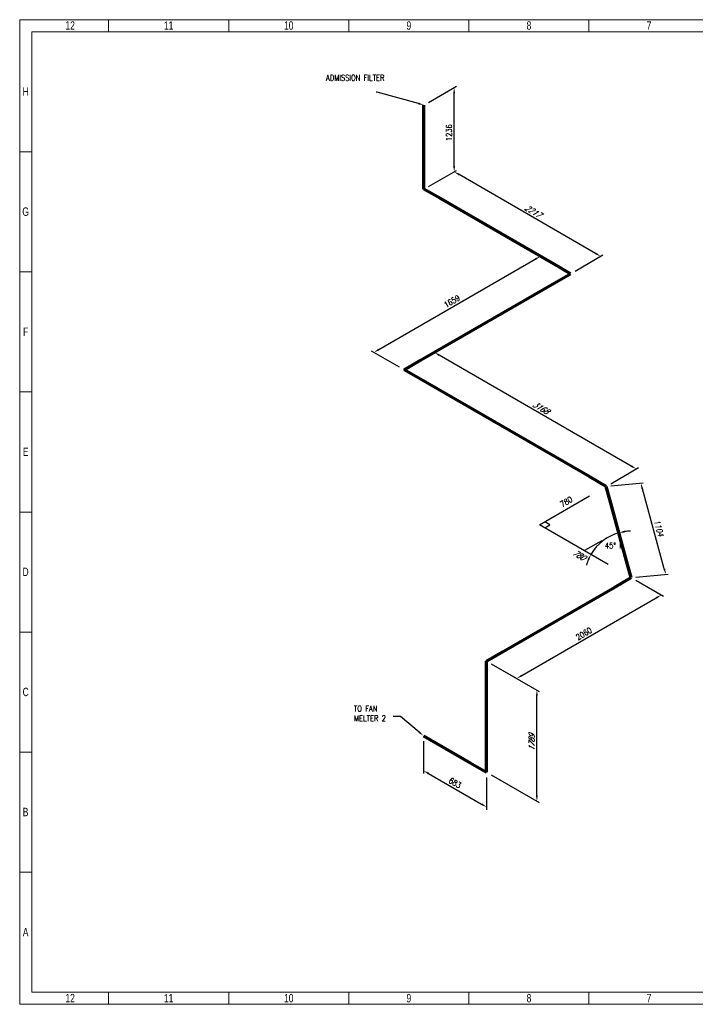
# Model space of a CAD drawing. Header units: millimetres. Extents: x 0 to 594, y 0 to 424.
# Tile 1 of 15: x 0 to 291, y 0 to 424. Entities that reach past the tile are written whole.
import ezdxf
from ezdxf import colors
from ezdxf.entities.mleader import LeaderData, LeaderLine
from ezdxf.math import Vec2, Vec3

# ---------------------------------------------------------------- set-up
doc = ezdxf.new("R2010")
doc.units = ezdxf.units.MM
doc.header["$LTSCALE"] = 0.25
for name, color, linetype in [('Annotation', 7, 'Continuous'), ('Dimension', 1, 'Continuous'), ('Skew Box', 7, 'Continuous')]:
    doc.layers.add(name, color=color, linetype=linetype)
doc.layers.add('Pipe', color=3, linetype='Continuous', lineweight=70)
doc.styles.add('AdskIsoAnnotation', font='romans.shx', dxfattribs={"width": 0.8, "height": 1})
doc.styles.add('AdskIsoMetric', font='romans.shx', dxfattribs={"width": 0.8, "height": 2.5})
doc.styles.add('AdskIsoMetric-30', font='romans.shx', dxfattribs={"width": 0.8, "height": 2.5})
doc.styles.add('AdskIsoMetric10', font='romans.shx', dxfattribs={"width": 0.8, "oblique": 10.115768, "height": 2.5})
doc.styles.add('AdskIsoMetric30', font='romans.shx', dxfattribs={"width": 0.8, "oblique": 30, "height": 2.5})
doc.styles.add('SLDTEXTSTYLE3', font='TXT', dxfattribs={"width": 0.75})
doc.styles.get("Standard").update_dxf_attribs({"font": 'arial.ttf'})
doc.dimstyles.new('AdskIsoMetric', dxfattribs={"dimtxt": 2.5, "dimasz": 2.5, "dimexe": 1, "dimexo": 2, "dimgap": 0.8, "dimtad": 1, "dimdec": 0, "dimrnd": 1, "dimzin": 0, "dimdsep": 46, "dimtxsty": 'AdskIsoMetric', "dimcen": 0, "dimclrt": 7, "dimadec": 0, "dimazin": 0, "dimtfac": 1, "dimtdec": 0, "dimtmove": 1, "dimatfit": 3, "dimfxl": 1, "dimtfill": 1, "dimfrac": 2, "dimtolj": 1, "dimtzin": 0, "dimarcsym": 0})

# ---------------------------------------------------------------- blocks, each defined once
blk = doc.blocks.new('*D20')
at = {"layer": 'Defpoints', "color": 0, "transparency": 16777216}
for p in [(249.26, 198), (246.11, 193.89), (263.43, 183.89)]:
    blk.add_point(p, dxfattribs=at)
at = {"layer": 'Dimension', "color": 0, "lineweight": -2, "transparency": 16777216}
for start, end in [(91.0073, 98.1739), (105.3406, 150), (157.1666, 164.3333)]:
    blk.add_arc((263.43, 183.89), 20, start, end, dxfattribs=at)
at = {"layer": 'Dimension', "color": 0, "transparency": 16777216}
for points in [[(260.68, 203.28), (260.51, 204.09), (258.14, 203.18)], [(244.63, 191.83), (245.38, 191.46), (246.11, 193.89)]]:
    blk.add_solid(points, dxfattribs=at)
at = {"layer": 'Dimension', "color": 7, "transparency": 16777216, "insert": (256.19, 197.67), "char_height": 2.5, "attachment_point": 5, "style": 'AdskIsoMetric', "bg_fill": 3, "box_fill_scale": 1.1, "bg_fill_color": 256, "bg_fill_true_color": 13158600, "bg_fill_transparency": 0}
blk.add_mtext('\\A1;45° H', dxfattribs=at)
at = {"layer": 'Defpoints', "color": 0, "transparency": 16777216}
blk.add_point((258.14, 203.18), dxfattribs=at)
blk = doc.blocks.new('*D21')
at = {"layer": 'Defpoints', "color": 0, "transparency": 16777216}
for p in [(187.17, 395), (174.18, 387.5), (174.18, 351.27)]:
    blk.add_point(p, dxfattribs=at)
at = {"layer": 'Dimension', "color": 0, "lineweight": -2, "transparency": 16777216}
for p, q in [((176.18, 388.66), (188.17, 395.58)), ((187.17, 361.27), (187.17, 392.5)), ((176.18, 352.42), (188.17, 359.34))]:
    blk.add_line(p, q, dxfattribs=at)
at = {"layer": 'Dimension', "color": 0, "transparency": 16777216}
for points in [[(186.75, 392.5), (187.58, 392.5), (187.17, 395)], [(186.75, 361.27), (187.58, 361.27), (187.17, 358.77)]]:
    blk.add_solid(points, dxfattribs=at)
at = {"layer": 'Dimension', "color": 7, "transparency": 16777216, "insert": (184.93, 375.59), "char_height": 2.5, "attachment_point": 5, "rotation": 90, "style": 'AdskIsoMetric-30', "bg_fill": 3, "box_fill_scale": 1.1, "bg_fill_color": 256, "bg_fill_true_color": 13158600, "bg_fill_transparency": 0}
blk.add_mtext('\\A1;1236', dxfattribs=at)
blk = doc.blocks.new('*D22')
at = {"layer": 'Defpoints', "color": 0, "transparency": 16777216}
for p in [(187.17, 358.77), (174.18, 351.27), (237.3, 314.82)]:
    blk.add_point(p, dxfattribs=at)
at = {"layer": 'Dimension', "color": 0, "lineweight": -2, "transparency": 16777216}
for p, q in [((176.18, 352.42), (188.17, 359.34)), ((248.12, 323.57), (189.33, 357.52)), ((239.3, 315.98), (251.29, 322.9))]:
    blk.add_line(p, q, dxfattribs=at)
at = {"layer": 'Dimension', "color": 0, "transparency": 16777216}
for points in [[(189.54, 357.88), (189.12, 357.16), (187.17, 358.77)], [(248.33, 323.93), (247.92, 323.21), (250.29, 322.32)]]:
    blk.add_solid(points, dxfattribs=at)
at = {"layer": 'Dimension', "color": 7, "transparency": 16777216, "insert": (220.97, 341.84), "char_height": 2.5, "attachment_point": 5, "rotation": 330, "style": 'AdskIsoMetric30', "bg_fill": 3, "box_fill_scale": 1.1, "bg_fill_color": 256, "bg_fill_true_color": 13158600, "bg_fill_transparency": 0}
blk.add_mtext('\\A1;2217', dxfattribs=at)
blk = doc.blocks.new('*D23')
at = {"layer": 'Defpoints', "color": 0, "transparency": 16777216}
for p in [(224.31, 322.32), (237.3, 314.82), (165.62, 273.44)]:
    blk.add_point(p, dxfattribs=at)
at = {"layer": 'Dimension', "color": 0, "lineweight": -2, "transparency": 16777216}
for p, q in [((154.79, 282.19), (222.14, 321.07)), ((163.62, 274.59), (151.63, 281.52))]:
    blk.add_line(p, q, dxfattribs=at)
at = {"layer": 'Dimension', "color": 0, "transparency": 16777216}
for points in [[(221.94, 321.43), (222.35, 320.71), (224.31, 322.32)], [(154.58, 282.55), (155, 281.83), (152.63, 280.94)]]:
    blk.add_solid(points, dxfattribs=at)
at = {"layer": 'Dimension', "color": 7, "transparency": 16777216, "insert": (186.23, 302.92), "char_height": 2.5, "attachment_point": 5, "rotation": 30, "style": 'AdskIsoMetric-30', "bg_fill": 3, "box_fill_scale": 1.1, "bg_fill_color": 256, "bg_fill_true_color": 13158600, "bg_fill_transparency": 0}
blk.add_mtext('\\A1;1659', dxfattribs=at)
blk = doc.blocks.new('*D24')
at = {"layer": 'Defpoints', "color": 0, "transparency": 16777216}
for p in [(178.61, 280.94), (165.62, 273.44), (252.65, 223.19)]:
    blk.add_point(p, dxfattribs=at)
at = {"layer": 'Dimension', "color": 0, "lineweight": -2, "transparency": 16777216}
for p, q in [((263.48, 231.94), (180.77, 279.69)), ((254.65, 224.34), (266.64, 231.27))]:
    blk.add_line(p, q, dxfattribs=at)
at = {"layer": 'Dimension', "color": 0, "transparency": 16777216}
for points in [[(180.98, 280.05), (180.57, 279.33), (178.61, 280.94)], [(263.69, 232.3), (263.27, 231.58), (265.64, 230.69)]]:
    blk.add_solid(points, dxfattribs=at)
at = {"layer": 'Dimension', "color": 7, "transparency": 16777216, "insert": (224.37, 257.11), "char_height": 2.5, "attachment_point": 5, "rotation": 330, "style": 'AdskIsoMetric30', "bg_fill": 3, "box_fill_scale": 1.1, "bg_fill_color": 256, "bg_fill_true_color": 13158600, "bg_fill_transparency": 0}
blk.add_mtext('\\A1;3168', dxfattribs=at)
blk = doc.blocks.new('*D25')
at = {"layer": 'Defpoints', "color": 0, "transparency": 16777216}
for p in [(252.65, 223.19), (267.59, 224.55), (263.43, 183.89)]:
    blk.add_point(p, dxfattribs=at)
at = {"layer": 'Dimension', "color": 0, "lineweight": -2, "transparency": 16777216}
for p, q in [((254.68, 223.37), (268.6, 224.65)), ((277.71, 187.66), (268.25, 222.14)), ((265.46, 184.07), (279.38, 185.35))]:
    blk.add_line(p, q, dxfattribs=at)
at = {"layer": 'Dimension', "color": 0, "transparency": 16777216}
for points in [[(268.65, 222.25), (267.85, 222.03), (267.59, 224.55)], [(278.11, 187.77), (277.31, 187.55), (278.37, 185.25)]]:
    blk.add_solid(points, dxfattribs=at)
at = {"layer": 'Dimension', "color": 7, "transparency": 16777216, "insert": (275.38, 205.12), "char_height": 2.5, "attachment_point": 5, "rotation": 285.3406, "style": 'AdskIsoMetric10', "bg_fill": 3, "box_fill_scale": 1.1, "bg_fill_color": 256, "bg_fill_true_color": 13158600, "bg_fill_transparency": 0}
blk.add_mtext('\\A1;1104', dxfattribs=at)
blk = doc.blocks.new('*D26')
at = {"layer": 'Defpoints', "color": 0, "transparency": 16777216}
for p in [(263.43, 183.89), (276.43, 176.39), (201.16, 147.93)]:
    blk.add_point(p, dxfattribs=at)
at = {"layer": 'Dimension', "color": 0, "lineweight": -2, "transparency": 16777216}
for p, q in [((265.43, 182.73), (277.43, 175.81)), ((216.31, 141.68), (274.26, 175.14)), ((203.16, 146.78), (215.15, 139.85))]:
    blk.add_line(p, q, dxfattribs=at)
at = {"layer": 'Dimension', "color": 0, "transparency": 16777216}
for points in [[(274.05, 175.5), (274.47, 174.78), (276.43, 176.39)], [(216.1, 142.04), (216.52, 141.32), (214.15, 140.43)]]:
    blk.add_solid(points, dxfattribs=at)
at = {"layer": 'Dimension', "color": 7, "transparency": 16777216, "insert": (243.05, 159.7), "char_height": 2.5, "attachment_point": 5, "rotation": 30, "style": 'AdskIsoMetric-30', "bg_fill": 3, "box_fill_scale": 1.1, "bg_fill_color": 256, "bg_fill_true_color": 13158600, "bg_fill_transparency": 0}
blk.add_mtext('\\A1;2060', dxfattribs=at)
blk = doc.blocks.new('*D29')
at = {"layer": 'Defpoints', "color": 0, "transparency": 16777216}
for p in [(201.16, 147.93), (222.81, 135.43), (201.16, 100)]:
    blk.add_point(p, dxfattribs=at)
at = {"layer": 'Dimension', "color": 0, "lineweight": -2, "transparency": 16777216}
for p, q in [((203.16, 146.78), (223.81, 134.85)), ((222.81, 90), (222.81, 132.93)), ((203.16, 98.84), (223.81, 86.92))]:
    blk.add_line(p, q, dxfattribs=at)
at = {"layer": 'Dimension', "color": 0, "transparency": 16777216}
for points in [[(222.39, 132.93), (223.22, 132.93), (222.81, 135.43)], [(222.39, 90), (223.22, 90), (222.81, 87.5)]]:
    blk.add_solid(points, dxfattribs=at)
at = {"layer": 'Dimension', "color": 7, "transparency": 16777216, "insert": (220.57, 112.76), "char_height": 2.5, "attachment_point": 5, "rotation": 90, "style": 'AdskIsoMetric30', "bg_fill": 3, "box_fill_scale": 1.1, "bg_fill_color": 256, "bg_fill_true_color": 13158600, "bg_fill_transparency": 0}
blk.add_mtext('\\A1;1789', dxfattribs=at)
blk = doc.blocks.new('*D30')
at = {"layer": 'Defpoints', "color": 0, "transparency": 16777216}
for p in [(173.98, 115.69), (201.16, 100), (201.16, 85)]:
    blk.add_point(p, dxfattribs=at)
at = {"layer": 'Dimension', "color": 0, "lineweight": -2, "transparency": 16777216}
for p, q in [((173.98, 113.38), (173.98, 99.53)), ((176.15, 99.44), (198.99, 86.25)), ((201.16, 97.69), (201.16, 83.84))]:
    blk.add_line(p, q, dxfattribs=at)
at = {"layer": 'Dimension', "color": 0, "transparency": 16777216}
for points in [[(176.36, 99.8), (175.94, 99.08), (173.98, 100.69)], [(199.2, 86.61), (198.78, 85.89), (201.16, 85)]]:
    blk.add_solid(points, dxfattribs=at)
at = {"layer": 'Dimension', "color": 7, "transparency": 16777216, "insert": (187.57, 95.43), "char_height": 2.5, "attachment_point": 5, "rotation": 330, "style": 'AdskIsoMetric-30', "bg_fill": 3, "box_fill_scale": 1.1, "bg_fill_color": 256, "bg_fill_true_color": 13158600, "bg_fill_transparency": 0}
blk.add_mtext('\\A1;683', dxfattribs=at)
blk = doc.blocks.new('*D31')
at = {"layer": 'Defpoints', "color": 0, "transparency": 16777216}
for p in [(224.01, 206.65), (224.01, 206.65), (263.43, 183.89)]:
    blk.add_point(p, dxfattribs=at)
at = {"layer": 'Dimension', "color": 7, "transparency": 16777216, "insert": (240.88, 193.63), "char_height": 2.5, "attachment_point": 5, "rotation": 330, "style": 'AdskIsoMetric30', "bg_fill": 3, "box_fill_scale": 1.1, "bg_fill_color": 256, "bg_fill_true_color": 13158600, "bg_fill_transparency": 0}
blk.add_mtext('\\A1;780', dxfattribs=at)
blk = doc.blocks.new('*D32')
at = {"layer": 'Defpoints', "color": 0, "transparency": 16777216}
for p in [(252.65, 223.19), (252.65, 223.19), (224.01, 206.65)]:
    blk.add_point(p, dxfattribs=at)
at = {"layer": 'Dimension', "color": 7, "transparency": 16777216, "insert": (235.49, 216.56), "char_height": 2.5, "attachment_point": 5, "rotation": 30, "style": 'AdskIsoMetric-30', "bg_fill": 3, "box_fill_scale": 1.1, "bg_fill_color": 256, "bg_fill_true_color": 13158600, "bg_fill_transparency": 0}
blk.add_mtext('\\A1;780', dxfattribs=at)
blk = doc.blocks.new('Elbow-1-Iso2DSkew90')
at = {"color": 0, "linetype": 'ByBlock', "lineweight": -2, "extrusion": (-0.707107, -0.408248, 0.57735)}
for p, q in [((0, 0), (0, 8.16)), ((-7.07, 4.08), (0, 0)), ((0, 0), (0, 0))]:
    blk.add_line(p, q, dxfattribs=at)
blk = doc.blocks.new('Elbow-1-Iso2DSkew0')
at = {"color": 0, "linetype": 'ByBlock', "lineweight": -2, "extrusion": (-0.707107, 0.408248, -0.57735)}
for p, q in [((0, 0), (7.07, 4.08)), ((0, 0), (0, 0)), ((0, -8.16), (0, 0))]:
    blk.add_line(p, q, dxfattribs=at)
blk = doc.blocks.new('Elbow-2-Iso2DSkew90')
at = {"color": 0, "linetype": 'ByBlock', "lineweight": -2, "extrusion": (0, 0.816497, 0.57735)}
for p, q in [((0, 0), (-1.56, 5.7)), ((0, 0), (0, 0)), ((-7.07, -4.08), (0, 0))]:
    blk.add_line(p, q, dxfattribs=at)
blk = doc.blocks.new('Elbow-3-Iso2DSkew90')
at = {"color": 0, "linetype": 'ByBlock', "lineweight": -2, "extrusion": (0, 0.816497, 0.57735)}
for p, q in [((0, 0), (-7.07, 4.08)), ((0, 0), (0, 0)), ((1.56, -5.7), (0, 0))]:
    blk.add_line(p, q, dxfattribs=at)
blk = doc.blocks.new('Elbow-4-Iso2DSkew90')
at = {"color": 0, "linetype": 'ByBlock', "lineweight": -2, "extrusion": (6.17385e-12, -0.816497, -0.57735)}
for p, q in [((0, 0), (7.07, 4.08)), ((0, 0), (0, 0)), ((7.07, -4.08), (0, 0))]:
    blk.add_line(p, q, dxfattribs=at)
blk = doc.blocks.new('Elbow-5-Iso2DSkew90')
at = {"color": 0, "linetype": 'ByBlock', "lineweight": -2, "extrusion": (0, 0.816497, 0.57735)}
for p, q in [((0, 0), (-7.07, 4.08)), ((0, 0), (0, 0)), ((-7.07, -4.08), (0, 0))]:
    blk.add_line(p, q, dxfattribs=at)
blk = doc.blocks.new('Elbow-6-Iso2DSkew90')
at = {"color": 0, "linetype": 'ByBlock', "lineweight": -2, "extrusion": (0.707107, 0.408248, -0.57735)}
for p, q in [((0, 0), (0, 8.16)), ((0, 0), (0, 0)), ((7.07, -4.08), (0, 0))]:
    blk.add_line(p, q, dxfattribs=at)
blk = doc.blocks.new('cajetin')
at = {"color": 7, "linetype": 'Continuous', "lineweight": 18}
for p, q in [((0, 0), (0, 615)), ((0, 615), (861, 615)), ((55.5, 607.5), (55.5, 615)), ((130.5, 607.5), (130.5, 615)), ((205.5, 607.5), (205.5, 615)), ((280.5, 607.5), (280.5, 615)), ((355.5, 607.5), (355.5, 615)), ((7.5, 7.5), (7.5, 607.5)), ((7.5, 607.5), (853.5, 607.5)), ((7.5, 532.5), (0, 532.5)), ((7.5, 457.5), (0, 457.5)), ((7.5, 382.5), (0, 382.5)), ((7.5, 307.5), (0, 307.5)), ((7.5, 307.5), (7.5, 307.5)), ((7.5, 232.5), (0, 232.5)), ((7.5, 157.5), (0, 157.5)), ((7.5, 82.5), (0, 82.5)), ((853.5, 7.5), (7.5, 7.5)), ((55.5, 7.5), (55.5, 0)), ((130.5, 7.5), (130.5, 0)), ((205.5, 7.5), (205.5, 0)), ((280.5, 7.5), (280.5, 0)), ((355.5, 7.5), (355.5, 0)), ((861, 0), (0, 0))]:
    blk.add_line(p, q, dxfattribs=at)
at = {"color": 7, "linetype": 'Continuous', "lineweight": 0, "char_height": 5.25, "attachment_point": 2, "style": 'SLDTEXTSTYLE3'}
for s, insert in [('12', (31.51, 613.99)), ('11', (93.01, 613.99)), ('10', (168.01, 613.99)), ('9', (243.01, 613.99)), ('8', (318.01, 613.99)), ('7', (393.01, 613.99)), ('H', (3.75, 572.74)), ('G', (3.68, 497.74)), ('F', (3.71, 422.74)), ('E', (3.74, 347.74)), ('D', (3.68, 272.74)), ('C', (3.73, 197.74)), ('B', (3.69, 122.74)), ('A', (3.7, 47.74)), ('12', (31.51, 6.49)), ('11', (93.01, 6.49)), ('10', (168.01, 6.49)), ('9', (243.01, 6.49)), ('8', (318.01, 6.49)), ('7', (393.01, 6.49))]:
    blk.add_mtext(s, dxfattribs=dict(at, insert=insert))

msp = doc.modelspace()

# ---------------------------------------------------------------- hatches: boundary and pattern name
at = {"layer": 'Skew Box', "extrusion": (-3.80379e-13, -1.05073e-13, -1)}
h = msp.add_hatch(dxfattribs=at)
h.set_pattern_fill('LINE', color=256, angle=150, style=0)
h.paths.add_polyline_path([(-243.166, 195.59), (-246.186, 193.847), (-251.557, 196.947), (-250.731, 199.958)], flags=0)

# ---------------------------------------------------------------- linework, layer by layer
at = {"layer": 'Skew Box', "elevation": 0}
msp.add_lwpolyline([(253.578, 189.579), (224.009, 206.65), (245.492, 219.054)], dxfattribs=at)
at = {"layer": 'Skew Box', "color": 1}
msp.add_lwpolyline([(226.209, 205.38), (228.408, 206.65), (226.209, 207.92)], dxfattribs=at)

# ---------------------------------------------------------------- dimensions: what is measured, and where the dimension line sits
at = {"layer": 'Dimension'}
dim = msp.add_linear_dim(base=(187.168, 395), p1=(174.177, 351.267), p2=(174.177, 387.5), angle=90, text='1236', dimstyle='AdskIsoMetric', override={"dimtad": 0, "dimlfac": 34.107712, "dimtxsty": 'AdskIsoMetric-30', "dimse1": 0, "dimse2": 0, "dimsd1": 0, "dimsd2": 0, "dimtmove": 1}, dxfattribs=at)
dim.commit()
dim.dimension.update_dxf_attribs({"geometry": '*D21', "text_midpoint": (184.928, 375.591), "dimtype": 160})

# ---------------------------------------------------------------- leaders
at = {"layer": 'Annotation'}
ml = msp.add_multileader_mtext('Standard', dxfattribs=at)
ml.set_content('')
ml.set_leader_properties()
ml.build(insert=Vec2(0, 0))
ml.multileader.update_dxf_attribs({"dogleg_length": 3.062, "arrow_head_size": 2.5})
ctx = ml.context
ctx.base_point, ctx.arrow_head_size = Vec3(160.938, 124), 2.5
notes = []
notes.append((ctx, [(0, (1, 1, 0), (164, 124), (-1, 0), 3.062, [(0, [(173.982, 115.688)], 0, [])])]))
ctx.mtext, ml.multileader.dxf.content_type = None, 0
for ctx, leaders in notes:
    for number, flags, end, landing, length, lines in leaders:
        leader = LeaderData()
        leader.index, (leader.has_last_leader_line, leader.has_dogleg_vector, leader.attachment_direction) = number, flags
        leader.last_leader_point, leader.dogleg_vector, leader.dogleg_length = Vec3(end), Vec3(landing), length
        for number, points, colour, breaks in lines:
            line = LeaderLine()
            line.index, line.vertices, line.color, line.breaks = number, Vec3.list(points), colors.encode_raw_color(colour), breaks
            leader.lines.append(line)
        ctx.leaders.append(leader)

# ---------------------------------------------------------------- next in the draw order: dimensions: what is measured, and where the dimension line sits
at = {"layer": 'Dimension'}
dim = msp.add_linear_dim(base=(187.168, 358.767), p1=(237.299, 314.824), p2=(174.177, 351.267), angle=150, text='2217', dimstyle='AdskIsoMetric', override={"dimtad": 0, "dimlfac": 30.416859, "dimtxsty": 'AdskIsoMetric30', "dimse1": 0, "dimse2": 0, "dimsd1": 0, "dimsd2": 0, "dimtmove": 1}, dxfattribs=at)
dim.commit()
dim.dimension.update_dxf_attribs({"geometry": '*D22', "text_midpoint": (220.969, 341.839), "dimtype": 160})
dim = msp.add_angular_dim_3p(base=(249.265, 198.002), center=(263.435, 183.888), p1=(246.114, 193.888), p2=(258.144, 203.175), text='45° H', dimstyle='AdskIsoMetric', override={"dimexe": 20, "dimexo": 0, "dimtad": 4, "dimtih": 0, "dimse1": 1, "dimse2": 1, "dimsd1": 0, "dimsd2": 0}, dxfattribs=at)
dim.commit()
dim.dimension.update_dxf_attribs({"geometry": '*D20', "text_midpoint": (256.191, 197.675), "dimtype": 165})

# ---------------------------------------------------------------- next in the draw order: leaders
at = {"layer": 'Annotation'}
ml = msp.add_multileader_mtext('Standard', dxfattribs=at)
ml.set_content('')
ml.set_leader_properties()
ml.build(insert=Vec2(0, 0))
ml.multileader.update_dxf_attribs({"dogleg_length": 0.457, "arrow_head_size": 2.5})
ctx = ml.context
ctx.base_point, ctx.arrow_head_size = Vec3(153.543, 393), 2.5
notes = []
notes.append((ctx, [(0, (1, 1, 0), (154, 393), (-1, 0), 0.457, [(0, [(174.177, 387.5)], 0, [])])]))
ctx.mtext, ml.multileader.dxf.content_type = None, 0
for ctx, leaders in notes:
    for number, flags, end, landing, length, lines in leaders:
        leader = LeaderData()
        leader.index, (leader.has_last_leader_line, leader.has_dogleg_vector, leader.attachment_direction) = number, flags
        leader.last_leader_point, leader.dogleg_vector, leader.dogleg_length = Vec3(end), Vec3(landing), length
        for number, points, colour, breaks in lines:
            line = LeaderLine()
            line.index, line.vertices, line.color, line.breaks = number, Vec3.list(points), colors.encode_raw_color(colour), breaks
            leader.lines.append(line)
        ctx.leaders.append(leader)

# ---------------------------------------------------------------- next in the draw order: linework, layer by layer
at = {"layer": 'Pipe'}
msp.add_lwpolyline([(174.177, 359.432), (174.177, 387.5)], dxfattribs=at)

# ---------------------------------------------------------------- next in the draw order: block references
msp.add_blockref('Elbow-6-Iso2DSkew90', (174.177, 351.267), dxfattribs=at)

# ---------------------------------------------------------------- next in the draw order: dimensions: what is measured, and where the dimension line sits
at = {"layer": 'Dimension'}
dim = msp.add_linear_dim(base=(224.309, 322.324), p1=(165.618, 273.438), p2=(237.299, 314.824), angle=30, text='1659', dimstyle='AdskIsoMetric', override={"dimtad": 0, "dimlfac": 20.044579, "dimtxsty": 'AdskIsoMetric-30', "dimse1": 0, "dimse2": 1, "dimsd1": 0, "dimsd2": 0, "dimtmove": 1}, dxfattribs=at)
dim.commit()
dim.dimension.update_dxf_attribs({"geometry": '*D23', "text_midpoint": (186.228, 302.924), "dimtype": 160})

# ---------------------------------------------------------------- next in the draw order: linework, layer by layer
at = {"layer": 'Pipe'}
msp.add_lwpolyline([(230.228, 318.906), (181.248, 347.185)], dxfattribs=at)

# ---------------------------------------------------------------- next in the draw order: block references
msp.add_blockref('Elbow-5-Iso2DSkew90', (237.299, 314.824), dxfattribs=at)

# ---------------------------------------------------------------- next in the draw order: dimensions: what is measured, and where the dimension line sits
at = {"layer": 'Dimension'}
dim = msp.add_linear_dim(base=(178.608, 280.938), p1=(252.653, 223.188), p2=(165.618, 273.438), angle=150, text='3168', dimstyle='AdskIsoMetric', override={"dimtad": 0, "dimlfac": 31.520682, "dimtxsty": 'AdskIsoMetric30', "dimse1": 0, "dimse2": 1, "dimsd1": 0, "dimsd2": 0, "dimtmove": 1}, dxfattribs=at)
dim.commit()
dim.dimension.update_dxf_attribs({"geometry": '*D24', "text_midpoint": (224.366, 257.106), "dimtype": 160})

# ---------------------------------------------------------------- next in the draw order: linework, layer by layer
at = {"layer": 'Pipe'}
for points in [[(172.689, 277.521), (230.228, 310.741)], [(245.582, 227.271), (172.689, 269.356)]]:
    msp.add_lwpolyline(points, dxfattribs=at)

# ---------------------------------------------------------------- next in the draw order: block references
msp.add_blockref('Elbow-4-Iso2DSkew90', (165.618, 273.438), dxfattribs=at)

# ---------------------------------------------------------------- next in the draw order: dimensions: what is measured, and where the dimension line sits
at = {"layer": 'Dimension'}
dim = msp.add_linear_dim(base=(267.591, 224.554), p1=(263.435, 183.888), p2=(252.653, 223.188), angle=105.34056, text='1104', dimstyle='AdskIsoMetric', override={"dimtad": 0, "dimlfac": 27.083719, "dimtxsty": 'AdskIsoMetric10', "dimse1": 0, "dimse2": 0, "dimsd1": 0, "dimsd2": 0, "dimtmove": 1}, dxfattribs=at)
dim.commit()
dim.dimension.update_dxf_attribs({"geometry": '*D25', "text_midpoint": (275.384, 205.124), "dimtype": 160})

# ---------------------------------------------------------------- next in the draw order: dimensions: what is measured, and where the dimension line sits
dim = msp.add_linear_dim(base=(276.425, 176.388), p1=(201.155, 147.931), p2=(263.435, 183.888), angle=30, text='2060', dimstyle='AdskIsoMetric', override={"dimtad": 0, "dimlfac": 28.645833, "dimtxsty": 'AdskIsoMetric-30', "dimse1": 0, "dimse2": 0, "dimsd1": 0, "dimsd2": 0, "dimtmove": 1}, dxfattribs=at)
dim.commit()
dim.dimension.update_dxf_attribs({"geometry": '*D26', "text_midpoint": (243.046, 159.703), "dimtype": 160})

# ---------------------------------------------------------------- next in the draw order: linework, layer by layer
at = {"layer": 'Pipe'}
msp.add_lwpolyline([(208.226, 152.013), (256.364, 179.805)], dxfattribs=at)

# ---------------------------------------------------------------- next in the draw order: dimensions: what is measured, and where the dimension line sits
at = {"layer": 'Dimension'}
for base, p1, p2, angle, text, override, picture, middle in [((224.008, 206.65), (263.435, 183.888), (224.009, 206.65), 150, '780', {"dimtad": 0, "dimlfac": 17.14339, "dimtxsty": 'AdskIsoMetric30', "dimse1": 1, "dimse2": 1, "dimsd1": 1, "dimsd2": 1, "dimtmove": 2}, '*D31', (240.876, 193.626)), ((222.806, 135.431), (201.155, 100), (201.155, 147.931), 90, '1789', {"dimtad": 0, "dimlfac": 37.327168, "dimtxsty": 'AdskIsoMetric30', "dimse1": 0, "dimse2": 0, "dimsd1": 0, "dimsd2": 0, "dimtmove": 1}, '*D29', (220.566, 112.758))]:
    dim = msp.add_linear_dim(base=base, p1=p1, p2=p2, angle=angle, text=text, dimstyle='AdskIsoMetric', override=override, dxfattribs=at)
    dim.commit()
    dim.dimension.update_dxf_attribs({"geometry": picture, "text_midpoint": middle, "dimtype": 160})

# ---------------------------------------------------------------- next in the draw order: block references
at = {"layer": 'Pipe'}
for name, p in [('Elbow-2-Iso2DSkew90', (263.435, 183.888)), ('Elbow-1-Iso2DSkew0', (201.155, 147.931))]:
    msp.add_blockref(name, p, dxfattribs=at)

# ---------------------------------------------------------------- next in the draw order: dimensions: what is measured, and where the dimension line sits
at = {"layer": 'Dimension'}
for base, p1, p2, angle, text, override, picture, middle in [((252.653, 223.189), (224.009, 206.65), (252.653, 223.188), 30, '780', {"dimtad": 0, "dimlfac": 23.595854, "dimtxsty": 'AdskIsoMetric-30', "dimse1": 1, "dimse2": 1, "dimsd1": 1, "dimsd2": 1, "dimtmove": 2}, '*D32', (235.486, 216.562)), ((201.155, 85), (173.982, 115.688), (201.155, 100), 330, '683', {"dimtad": 0, "dimlfac": 21.775975, "dimtxsty": 'AdskIsoMetric-30', "dimse1": 0, "dimse2": 0, "dimsd1": 0, "dimsd2": 0, "dimtmove": 1}, '*D30', (187.569, 95.43))]:
    dim = msp.add_linear_dim(base=base, p1=p1, p2=p2, angle=angle, text=text, dimstyle='AdskIsoMetric', override=override, dxfattribs=at)
    dim.commit()
    dim.dimension.update_dxf_attribs({"geometry": picture, "text_midpoint": middle, "dimtype": 160})

# ---------------------------------------------------------------- next in the draw order: linework, layer by layer
at = {"layer": 'Pipe'}
for points in [[(261.87, 189.59), (254.218, 217.486)], [(201.155, 108.165), (201.155, 139.766)], [(173.982, 115.688), (194.084, 104.082)]]:
    msp.add_lwpolyline(points, dxfattribs=at)

# ---------------------------------------------------------------- next in the draw order: block references
at = {"xscale": 0.689895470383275, "yscale": 0.689895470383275, "zscale": 0.689895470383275}
msp.add_blockref('cajetin', (0, 0), dxfattribs=at)
at = {"layer": 'Pipe'}
for name, p in [('Elbow-3-Iso2DSkew90', (252.653, 223.188)), ('Elbow-1-Iso2DSkew90', (201.155, 100))]:
    msp.add_blockref(name, p, dxfattribs=at)

# ---------------------------------------------------------------- next in the draw order: texts
at = {"layer": 'Annotation', "char_height": 2.5, "attachment_point": 7, "style": 'AdskIsoAnnotation', "bg_fill": 3, "box_fill_scale": 1, "bg_fill_color": 256, "bg_fill_true_color": 13158600, "bg_fill_transparency": 0}
for s, insert in [('ADMISSION FILTER', (132, 398)), ('TO FAN\\PMELTER 2', (144, 122))]:
    msp.add_mtext(s, dxfattribs=dict(at, insert=insert))

doc.saveas('drawing.dxf')
